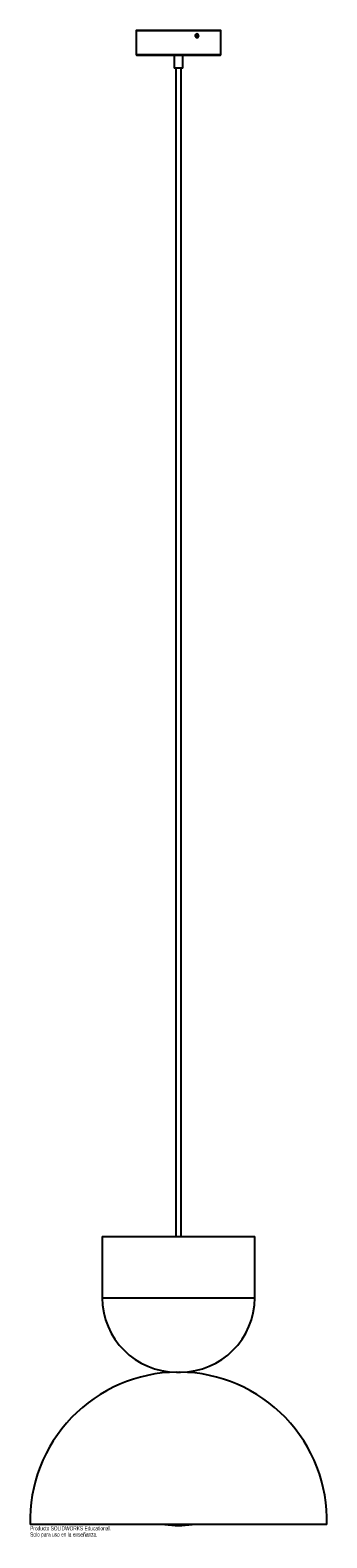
# Paper-space layout '_Posterior' of a CAD drawing. Header units: millimetres. Extents: x 2564 to 2914, y 806 to 2585.
import ezdxf

# ---------------------------------------------------------------- set-up
doc = ezdxf.new("R2010")
doc.units = ezdxf.units.MM
doc.styles.add('SLDTEXTSTYLE0', font='TXT', dxfattribs={"width": 0.7})

psp = doc.layouts.new('_Posterior')

# ---------------------------------------------------------------- linework, layer by layer
at = {"color": 7, "linetype": 'Continuous', "lineweight": 25}
for p, q in [((2689.1, 2584.3), (2689.1, 2556.3)), ((2689.6, 2585.1), (2788.6, 2585.1)), ((2789.1, 2556.3), (2789.1, 2584.3)), ((2788.1, 2555.3), (2690.1, 2555.3)), ((2734.1, 2555.3), (2734.1, 2540.2)), ((2744.1, 2540.2), (2744.1, 2555.3)), ((2744.1, 2540.3), (2734.1, 2540.3)), ((2744.1, 2540.2), (2734.1, 2540.2)), ((2736.1, 2540.2), (2736.1, 1161.3)), ((2742.1, 1161.3), (2742.1, 2540.2)), ((2649.1, 1161.3), (2649.1, 1089.1)), ((2649.1, 1161.3), (2829.1, 1161.3)), ((2829.1, 1089.1), (2829.1, 1161.3)), ((2736.9, 1001.3), (2741.3, 1001.3)), ((2914.1, 821.3), (2564.1, 821.3))]:
    psp.add_line(p, q, dxfattribs=at)
at = {"color": 8, "linetype": 'Continuous', "lineweight": 25}
for p, q in [((2789.1, 2584.3), (2689.1, 2584.3)), ((2689.1, 2556.3), (2789.1, 2556.3)), ((2649.1, 1089.1), (2829.1, 1089.1))]:
    psp.add_line(p, q, dxfattribs=at)
at = {"color": 7, "linetype": 'Continuous', "lineweight": 25, "flags": 128}
for points in [[(2758.8, 2578.5), (2759, 2577.7), (2759.4, 2577), (2760, 2576.5), (2760.8, 2576.3), (2761.5, 2576.5), (2762.2, 2577), (2762.6, 2577.7), (2762.7, 2578.5), (2762.6, 2579.3), (2762.2, 2580), (2761.5, 2580.5), (2760.8, 2580.6), (2760, 2580.5), (2759.4, 2580), (2759, 2579.3), (2758.8, 2578.5)], [(2762.6, 2578.5), (2762.5, 2577.7), (2762.1, 2577.1), (2761.5, 2576.7), (2760.9, 2576.5), (2760.2, 2576.7), (2759.6, 2577.1), (2759.2, 2577.7), (2759.1, 2578.5), (2759.2, 2579.2), (2759.6, 2579.9), (2760.2, 2580.3), (2760.9, 2580.5), (2761.5, 2580.3), (2762.1, 2579.9), (2762.5, 2579.2), (2762.6, 2578.5)], [(2759.9, 2578.5), (2760, 2578), (2760.2, 2577.6), (2760.6, 2577.3), (2761, 2577.2), (2761.4, 2577.3), (2761.8, 2577.6), (2762, 2578), (2762.1, 2578.5), (2762, 2579), (2761.8, 2579.4), (2761.4, 2579.6), (2761, 2579.7), (2760.6, 2579.6), (2760.2, 2579.4), (2760, 2579), (2759.9, 2578.5)]]:
    psp.add_lwpolyline(points, dxfattribs=at)
at = {"color": 7, "linetype": 'Continuous', "lineweight": 25}
for centre, radius, start, end in [((2690.1, 2584.3), 1, 120, 180), ((2788.1, 2584.3), 1, 360, 60), ((2690.1, 2556.3), 1, 180, 270), ((2788.1, 2556.3), 1, 270, 0), ((2736.9, 1089.1), 87.8, 180, 270), ((2741.3, 1089.1), 87.8, 270, 0), ((2739.1, 826.2), 175.1, 90.5822, 181.6139), ((2739.1, 826.2), 175.1, 358.3861, 89.4178), ((2739.1, 949.2), 128.9, 262.8577, 277.1423)]:
    psp.add_arc(centre, radius, start, end, dxfattribs=at)

# ---------------------------------------------------------------- texts
at = {"color": 7, "linetype": 'Continuous', "char_height": 4.834, "attachment_point": 1, "style": 'SLDTEXTSTYLE0'}
for s, insert in [('Producto SOLIDWORKS Educational.', (2564, 819.3)), ('Solo para uso en la enseñanza.', (2564, 812))]:
    psp.add_mtext(s, dxfattribs=dict(at, insert=insert))

doc.saveas('drawing.dxf')
